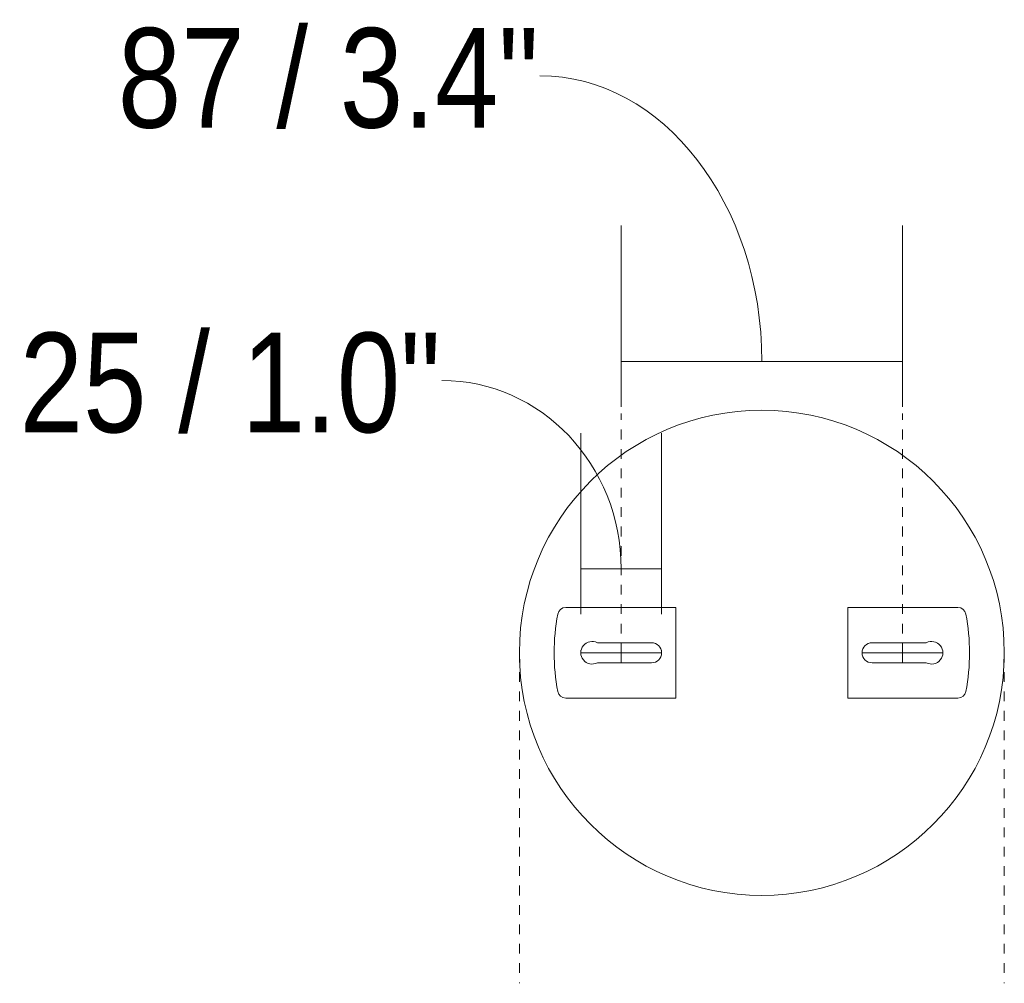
# Model space of a CAD drawing. Header units: millimetres. Extents: x 5734 to 11759, y -3101 to 7544.
# Tile 23 of 44: x 8821 to 9125, y 6493 to 6791. Entities that reach past the tile are written whole.
import ezdxf

# ---------------------------------------------------------------- set-up
doc = ezdxf.new("R2010")
doc.units = ezdxf.units.MM
doc.linetypes.add('Dash', pattern=[6, 3, -3])
doc.layers.add('A-ANNO-DIMS', color=7, linetype='Dash', lineweight=9, true_color=0xd2d2d2)
doc.layers.add('A-ANNO-DIMS-14', color=7, linetype='Continuous', lineweight=9)
doc.layers.add('E-LITE-EQPM', color=7, linetype='Continuous', lineweight=20)
doc.styles.add('Arial Narrow', font='ARIALN.TTF', dxfattribs={"height": 30.8})
doc.dimstyles.new('FARO_-_2_2mm_Arial_Narrow_mm_Inch_Right_1', dxfattribs={"dimscale": 304.8, "dimtxt": 31.521674, "dimasz": 0, "dimexe": 0.137795, "dimexo": 0.0625, "dimgap": 0.022966, "dimtad": 1, "dimdec": 0, "dimzin": 0, "dimdsep": 46, "dimtxsty": 'Arial Narrow', "dimblk1": 'NONE', "dimblk2": 'NONE', "dimsah": 1, "dimcen": 0.09, "dimadec": 0, "dimazin": 0, "dimtfac": 1, "dimtdec": 4, "dimtix": 1, "dimtmove": 1, "dimatfit": 3, "dimfxl": 0.045932, "dimfxlon": 1, "dimtvp": 1, "dimtolj": 1, "dimtzin": 0, "dimarcsym": 2})

# ---------------------------------------------------------------- blocks, each defined once
blk = doc.blocks.new('DIMBLOCK10-Planta_PDF Fixing Holes')
at = {"layer": 'A-ANNO-DIMS-14', "color": 251, "true_color": 0x5b5b5b, "transparency": 16777216}
for p, q in [((8994.3, 6606.89), (8994.3, 6662.89)), ((9019.3, 6606.89), (9019.3, 6662.89)), ((8994.3, 6620.89), (9019.3, 6620.89)), ((8994.3, 6620.89), (8994.3, 6606.89)), ((9019.3, 6620.89), (9019.3, 6606.89))]:
    blk.add_line(p, q, dxfattribs=at)
blk.add_ellipse((8951.31, 6620.89), major_axis=(0, 58.26), ratio=0.95246, start_param=4.712389, end_param=6.283185, dxfattribs=at)
at = {"layer": 'A-ANNO-DIMS-14', "color": 0, "transparency": 16777216, "insert": (8820.72, 6693.93), "char_height": 30.8, "width": 156.7078, "attachment_point": 1, "line_spacing_factor": 0.974696, "style": 'Arial Narrow'}
blk.add_mtext('25 / 1.0"', dxfattribs=at)
blk = doc.blocks.new('_None')
blk = doc.blocks.new('DIMBLOCK11-Planta_PDF Fixing Holes')
at = {"layer": 'A-ANNO-DIMS-14', "color": 251, "true_color": 0x5b5b5b, "transparency": 16777216}
for p, q in [((9006.8, 6671.05), (9006.8, 6727.05)), ((9093.8, 6671.05), (9093.8, 6727.05)), ((9006.8, 6685.05), (9093.8, 6685.05)), ((9006.8, 6685.05), (9006.8, 6671.05)), ((9093.8, 6685.05), (9093.8, 6671.05))]:
    blk.add_line(p, q, dxfattribs=at)
blk.add_ellipse((8981.66, 6685.05), major_axis=(0, 88.3), ratio=0.777405, start_param=4.712389, end_param=6.283185, dxfattribs=at)
at = {"layer": 'A-ANNO-DIMS-14', "color": 0, "transparency": 16777216, "insert": (8851.07, 6788.14), "char_height": 30.8, "width": 156.7078, "attachment_point": 1, "line_spacing_factor": 0.974696, "style": 'Arial Narrow'}
blk.add_mtext('87 / 3.4"', dxfattribs=at)

msp = doc.modelspace()

# ---------------------------------------------------------------- linework, layer by layer
at = {"layer": 'A-ANNO-DIMS'}
for p, q in [((9006.8, 6594.95), (9006.8, 6668.95)), ((9093.8, 6594.95), (9093.8, 6668.95)), ((8975.3, 6594.95), (8975.3, 6492.75)), ((8994.3, 6594.95), (8994.3, 6595.75)), ((9019.3, 6594.95), (9019.3, 6595.75)), ((9125.3, 6594.95), (9125.3, 6492.75))]:
    msp.add_line(p, q, dxfattribs=at)
at = {"layer": 'E-LITE-EQPM'}
for p, q in [((9023.68, 6608.95), (8989.63, 6608.95)), ((9023.68, 6580.95), (9023.68, 6608.95)), ((9110.97, 6608.95), (9076.93, 6608.95)), ((9076.93, 6608.95), (9076.93, 6580.95)), ((8999.43, 6598.05), (9016.2, 6598.05)), ((9006.8, 6591.85), (9006.8, 6598.05)), ((9084.4, 6598.05), (9101.18, 6598.05)), ((9093.8, 6591.85), (9093.8, 6598.05)), ((9019.3, 6594.95), (8994.3, 6594.95)), ((9081.3, 6594.95), (9106.3, 6594.95)), ((9016.2, 6591.85), (8999.43, 6591.85)), ((9101.18, 6591.85), (9084.4, 6591.85)), ((8989.63, 6580.95), (9023.68, 6580.95)), ((9076.93, 6580.95), (9110.97, 6580.95))]:
    msp.add_line(p, q, dxfattribs=at)
for centre, radius, start, end in [((9050.3, 6594.95), 75, 0, 180), ((9050.3, 6594.95), 64.25, 169.2669, 190.7331), ((8989.63, 6606.45), 2.5, 90, 169.2669), ((9110.97, 6606.45), 2.5, 10.7331, 90), ((9050.3, 6594.95), 64.25, 349.2669, 10.7331), ((8997.8, 6594.95), 3.5, 62.3396, 297.6604), ((9016.2, 6594.95), 3.1, 270, 90), ((9084.4, 6594.95), 3.1, 90, 270), ((9102.8, 6594.95), 3.5, 242.3396, 117.6604), ((9050.3, 6594.95), 75, 180, 0), ((8989.63, 6583.45), 2.5, 190.7331, 270), ((9110.97, 6583.45), 2.5, 270, 349.2669)]:
    msp.add_arc(centre, radius, start, end, dxfattribs=at)

# ---------------------------------------------------------------- dimensions: what is measured, and where the dimension line sits
at = {"layer": 'A-ANNO-DIMS', "color": 251, "linetype": 'Continuous', "true_color": 0x5b5b5b}
for base, p1, p2, override, picture, middle in [((9093.8, 6685.05), (9006.8, 6671.05), (9093.8, 6671.05), {"dimpost": '<>', "dimfxl": 87}, 'DIMBLOCK11-Planta_PDF Fixing Holes', (8929.42, 6767.61)), ((9019.3, 6620.89), (8994.3, 6606.89), (9019.3, 6606.89), {"dimpost": '<>', "dimfxl": 25}, 'DIMBLOCK10-Planta_PDF Fixing Holes', (8899.08, 6673.4))]:
    dim = msp.add_linear_dim(base=base, p1=p1, p2=p2, dimstyle='FARO_-_2_2mm_Arial_Narrow_mm_Inch_Right_1', override=override, dxfattribs=at)
    dim.commit()
    dim.dimension.update_dxf_attribs({"geometry": picture, "text_midpoint": middle, "dimtype": 160})

doc.saveas('drawing.dxf')
